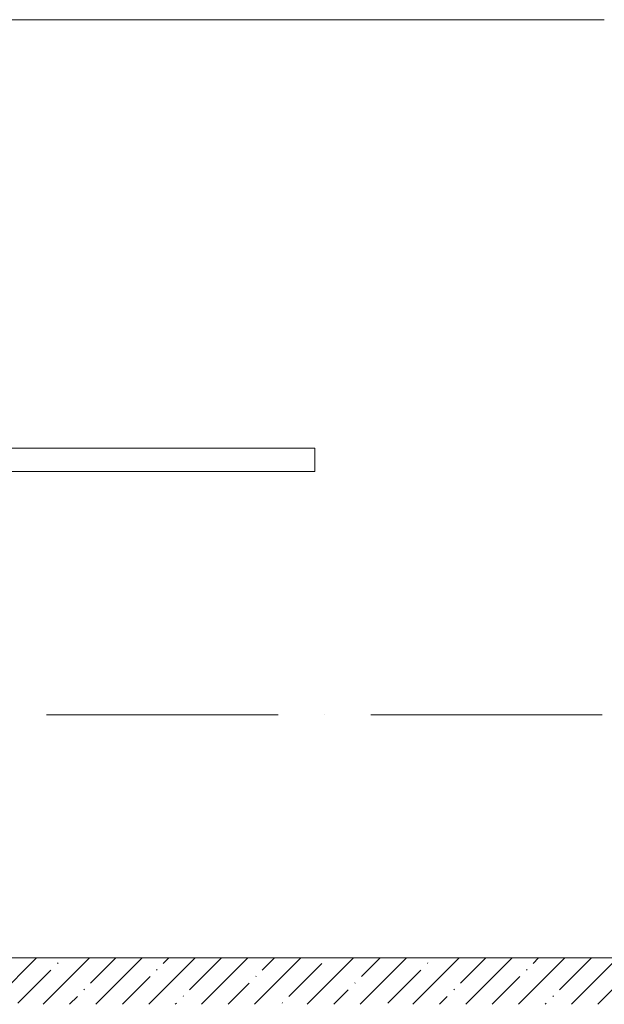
# Model space of a CAD drawing. Header units: millimetres. Extents: x -3267 to 40126, y 29201 to 102288.
# Tile 143 of 256: x 23702 to 26226, y 47069 to 51319. Entities that reach past the tile are written whole.
import ezdxf

# ---------------------------------------------------------------- set-up
doc = ezdxf.new("R2010")
doc.units = ezdxf.units.MM
doc.linetypes.add('4_ Штрихпунктир_ 10 х 2 мм', pattern=[1400, 1000, -200, 0, -200])
for name, color, linetype, lineweight in [('A-WALL-____-MCUT', 7, 'Continuous', 9), ('A-WALL-____-PATT', 7, 'Continuous', 9), ('I-WALL-____-MCUT', 7, 'Continuous', 9), ('I-WALL-____-OTLN', 7, 'Continuous', 9), ('S-GRID-____-OTLN', 7, 'Continuous', 9)]:
    doc.layers.add(name, color=color, linetype=linetype, lineweight=lineweight)

# ---------------------------------------------------------------- blocks, each defined once
blk = doc.blocks.new('Наметкина 10_РД_АР_К1_отсоединено_rvt-1-ВКК_02_К1_З_ЭОМ_кабель_')
at = {"layer": 'A-WALL-____-PATT', "lineweight": 5, "true_color": 0xaaaaaa}
h = blk.add_hatch(dxfattribs=at)
h.set_pattern_fill('FP_2', color=253, style=0, pattern_type=2)
h.set_pattern_definition([(45, (0, 0), (-114.04925, 114.04925), []), (45, (114.05, 0), (-114.04925, 114.04925), [201.613, -40.323, 3.353, -36.97])])
h.paths.add_polyline_path([(26700, 47350), (26700, 47550), (20575, 47550), (20575, 47350), (24310.4, 47350)])
at = {"layer": 'A-WALL-____-MCUT', "color": 253, "lineweight": 5, "true_color": 0xaaaaaa}
blk.add_line((26700, 47550), (20575, 47550), dxfattribs=at)
at = {"layer": 'I-WALL-____-MCUT', "color": 253, "lineweight": 5, "true_color": 0xaaaaaa}
blk.add_line((20500, 51600), (24500, 51600), dxfattribs=at)
at = {"layer": 'I-WALL-____-OTLN', "color": 253, "lineweight": 5, "true_color": 0xaaaaaa}
for p, q in [((21250, 49750), (23250, 49750)), ((23250, 49750), (23250, 49650)), ((23250, 49650), (20500, 49650))]:
    blk.add_line(p, q, dxfattribs=at)

msp = doc.modelspace()

# ---------------------------------------------------------------- linework, layer by layer
at = {"layer": 'S-GRID-____-OTLN', "color": 253, "linetype": '4_ Штрихпунктир_ 10 х 2 мм', "true_color": 0xaaaaaa}
for p, q in [((38817.9, 48318.7), (-2467.3, 48318.7)), ((38817.9, 47268.7), (-2467.3, 47268.7))]:
    msp.add_line(p, q, dxfattribs=at)

# ---------------------------------------------------------------- block references
at = {"lineweight": 5}
msp.add_blockref('Наметкина 10_РД_АР_К1_отсоединено_rvt-1-ВКК_02_К1_З_ЭОМ_кабель_', (1725.6, -281.3), dxfattribs=at)

doc.saveas('drawing.dxf')
